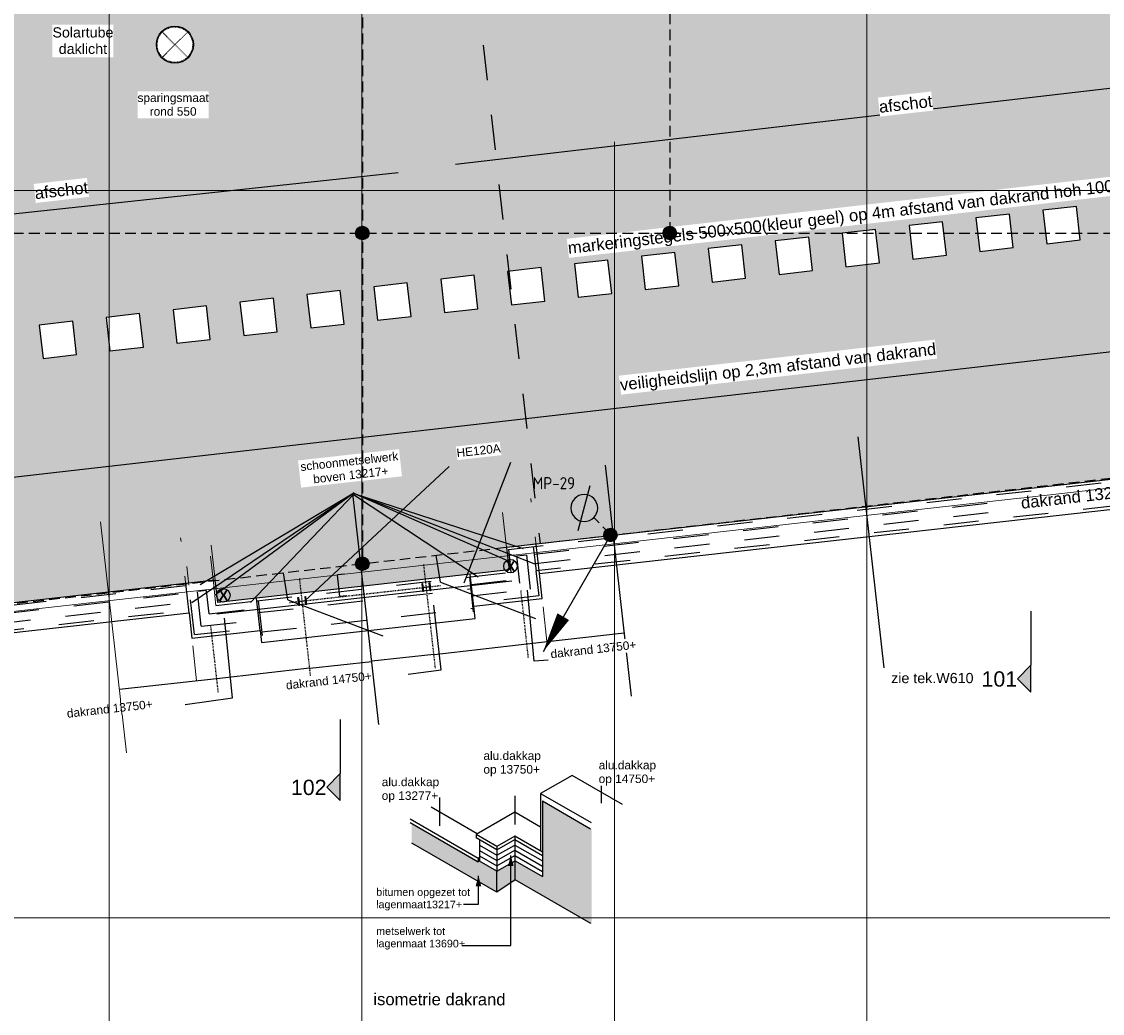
# Model space of a CAD drawing. Extents: x -38005 to 156061, y -31182 to 68140.
# Tile 32 of 48: x 71835 to 87883, y 1984 to 16711. Entities that reach past the tile are written whole.
import ezdxf
from ezdxf.enums import TextEntityAlignment as Align

# ---------------------------------------------------------------- set-up
doc = ezdxf.new("R2010")
doc.units = 0
doc.header["$LTSCALE"] = 50
doc.set_wipeout_variables(frame=1)
for name, pattern in [('HIDDEN2', [4.7625, 3.175, -1.5875]), ('STYLE_01', [0.41664, 0.20828, -0.20836]), ('STYLE_11', [5, 3.888855, -0.416718, 0.277786, -0.416641])]:
    doc.linetypes.add(name, pattern=pattern)
doc.layers.get('0').update_dxf_attribs({"linetype": 'CONTINUOUS'})
for name, color, linetype in [('AB$1A---_ATTRIB050', 8, 'CONTINUOUS'), ('AL$1A---_ALGEMEEN', 8, 'CONTINUOUS'), ('AM$1A---_ARCERING', 8, 'CONTINUOUS'), ('AT$1A---_TEKST025', 8, 'CONTINUOUS'), ('AT$1A---_TEKST035', 8, 'CONTINUOUS'), ('AT$1A---_TEKST100', 8, 'CONTINUOUS'), ('BOUWKUNDIG', 8, 'CONTINUOUS'), ('EL6121--', 3, 'CONTINUOUS')]:
    doc.layers.add(name, color=color, linetype=linetype)
doc.layers.add('stramienen', color=1, linetype='CONTINUOUS', lineweight=15)
doc.styles.add('Arial', font='ARIAL.TTF')
doc.styles.add('Arial (bold)', font='ARIALBD.TTF')
doc.styles.add('BURO-018', font='ISO.shx', dxfattribs={"height": 90})
doc.styles.add('ISO18', font='iso', dxfattribs={"height": 180})
doc.styles.get("Standard").update_dxf_attribs({"font": 'ISOCP'})
doc.dimstyles.new('VyA', dxfattribs={"dimtxt": 2.272868, "dimasz": 2.120801, "dimexe": 1.5, "dimexo": 1.59, "dimgap": 0.5, "dimtad": 1, "dimdec": 0, "dimzin": 11, "dimtxsty": 'Arial', "dimblk": 'VW_SLASH', "dimcen": 0, "dimdle": 1, "dimazin": 0, "dimtfac": 0.8, "dimtdec": 0, "dimtix": 1, "dimtmove": 0, "dimatfit": 0, "dimldrblk": 'VW_FILLEDARROW', "dimfxl": 0, "dimfrac": 2, "dimtolj": 1, "dimtzin": 11, "dimarcsym": 0})

# ---------------------------------------------------------------- blocks, each defined once
blk = doc.blocks.new('E00169')
at = {"color": 0, "linetype": 'Continuous'}
blk.add_line((0, 0), (-5, -8.66), dxfattribs=at)
at = {"color": 0, "const_width": 0.5}
blk.add_lwpolyline([(-0.25, 0, 1), (0.25, 0, 1)], format="xyb", close=True, dxfattribs=at)
at = {"color": 0, "linetype": 'Continuous'}
blk.add_lwpolyline([(-5, -8.66, 0, 1, 0), (-3.5, -6.062, 1, 1, 0)], format="xyseb", dxfattribs=at)
blk.add_circle((0, 0), 0.5, dxfattribs=at)
blk = doc.blocks.new('solatube 550')
at = {"color": 0}
blk.add_wipeout([(194, 194), (199, 190), (204, 185), (208, 180), (213, 174), (217, 169), (221, 164), (225, 158), (229, 153), (232, 147), (236, 141), (239, 136), (243, 130), (246, 124), (249, 118), (251, 111), (254, 105), (257, 99), (259, 93), (261, 86), (263, 80), (265, 73), (267, 67), (268, 60), (270, 54), (271, 47), (272, 40), (273, 34), (274, 27), (274, 20), (275, 13), (275, 7), (275, 0), (275, -7), (275, -13), (274, -20), (274, -27), (273, -34), (272, -40), (271, -47), (270, -54), (268, -60), (267, -67), (265, -73), (263, -80), (261, -86), (259, -93), (257, -99), (254, -105), (251, -111), (249, -118), (246, -124), (243, -130), (239, -136), (236, -141), (232, -147), (229, -153), (225, -158), (221, -164), (217, -169), (213, -174), (208, -180), (204, -185), (199, -190), (194, -194), (190, -199), (185, -204), (180, -208), (174, -213), (169, -217), (164, -221), (158, -225), (153, -229), (147, -232), (141, -236), (136, -239), (130, -243), (124, -246), (118, -249), (111, -251), (105, -254), (99, -257), (93, -259), (86, -261), (80, -263), (73, -265), (67, -267), (60, -268), (54, -270), (47, -271), (40, -272), (34, -273), (27, -274), (20, -274), (13, -275), (7, -275), (0, -275), (-7, -275), (-13, -275), (-20, -274), (-27, -274), (-34, -273), (-40, -272), (-47, -271), (-54, -270), (-60, -268), (-67, -267), (-73, -265), (-80, -263), (-86, -261), (-93, -259), (-99, -257), (-105, -254), (-111, -251), (-118, -249), (-124, -246), (-130, -243), (-136, -239), (-141, -236), (-147, -232), (-153, -229), (-158, -225), (-164, -221), (-169, -217), (-174, -213), (-180, -208), (-185, -204), (-190, -199), (-194, -194), (-199, -190), (-204, -185), (-208, -180), (-213, -174), (-217, -169), (-221, -164), (-225, -158), (-229, -153), (-232, -147), (-236, -141), (-239, -136), (-243, -130), (-246, -124), (-249, -118), (-251, -111), (-254, -105), (-257, -99), (-259, -93), (-261, -86), (-263, -80), (-265, -73), (-267, -67), (-268, -60), (-270, -54), (-271, -47), (-272, -40), (-273, -34), (-274, -27), (-274, -20), (-275, -13), (-275, -7), (-275, 0), (-275, 7), (-275, 13), (-274, 20), (-274, 27), (-273, 34), (-272, 40), (-271, 47), (-270, 54), (-268, 60), (-267, 67), (-265, 73), (-263, 80), (-261, 86), (-259, 93), (-257, 99), (-254, 105), (-251, 111), (-249, 118), (-246, 124), (-243, 130), (-239, 136), (-236, 141), (-232, 147), (-229, 153), (-225, 158), (-221, 164), (-217, 169), (-213, 174), (-208, 180), (-204, 185), (-199, 190), (-194, 194), (-190, 199), (-185, 204), (-180, 208), (-174, 213), (-169, 217), (-164, 221), (-158, 225), (-153, 229), (-147, 232), (-141, 236), (-136, 239), (-130, 243), (-124, 246), (-118, 249), (-111, 251), (-105, 254), (-99, 257), (-93, 259), (-86, 261), (-80, 263), (-73, 265), (-67, 267), (-60, 268), (-54, 270), (-47, 271), (-40, 272), (-34, 273), (-27, 274), (-20, 274), (-13, 275), (-7, 275), (0, 275), (7, 275), (13, 275), (20, 274), (27, 274), (34, 273), (40, 272), (47, 271), (54, 270), (60, 268), (67, 267), (73, 265), (80, 263), (86, 261), (93, 259), (99, 257), (105, 254), (111, 251), (118, 249), (124, 246), (130, 243), (136, 239), (141, 236), (147, 232), (153, 229), (158, 225), (164, 221), (169, 217), (174, 213), (180, 208), (185, 204), (190, 199)], dxfattribs=at).dxf.layer = 'AL$1A---_ALGEMEEN'
at = {"layer": 'AL$1A---_ALGEMEEN', "color": 0, "linetype": 'STYLE_01'}
for p, q in [((-187, -187), (187, 187)), ((187, -187), (-187, 187))]:
    blk.add_line(p, q, dxfattribs=at)
at = {"layer": 'AL$1A---_ALGEMEEN', "color": 0}
blk.add_circle((0, 0), 275, dxfattribs=at)
at = {"layer": 'AL$1A---_ALGEMEEN', "color": 0, "linetype": 'STYLE_01'}
blk.add_circle((0, 0), 265, dxfattribs=at)
blk = doc.blocks.new('drsnd pijl')
at = {"layer": 'AM$1A---_ARCERING', "linetype": 'Continuous', "lineweight": 0}
blk.add_hatch(color=256, dxfattribs=at).paths.add_polyline_path([(1005, 442), (200, 442), (0, 242), (-200, 442), (200, 442)])
at = {"layer": 'AL$1A---_ALGEMEEN', "color": 0}
blk.add_lwpolyline([(1005, 442), (200, 442), (0, 242), (-200, 442), (200, 442)], dxfattribs=at)
at = {"layer": 'AL$1A---_ALGEMEEN', "color": 0, "style": 'Arial'}
blk.add_attdef('peil', text='', height=227, rotation=90, dxfattribs=at).set_placement((170, -290), align=Align.BOTTOM_LEFT)
at = {"layer": 'AL$1A---_ALGEMEEN', "color": 0, "flags": 1}
blk.add_attdef('onderdeel', (-200, -700), '', height=227, dxfattribs=at)
blk = doc.blocks.new('VW_SLASH')
at = {"layer": 'AL$1A---_ALGEMEEN', "color": 0, "linetype": 'ByBlock', "lineweight": -2}
blk.add_line((0, 0), (-1, 0), dxfattribs=at)
at = {"layer": 'AL$1A---_ALGEMEEN', "color": 0, "linetype": 'ByBlock', "lineweight": 5}
blk.add_line((0.5, 0.5), (-0.5, -0.5), dxfattribs=at)
blk = doc.blocks.new('*D127')
at = {"layer": 'AL$1A---_ALGEMEEN', "color": 0, "lineweight": -2}
for p, q in [((22952, -21009), (24396, -20847)), ((24398, -20845), (24398, -20845)), ((22950, -21007), (22950, -21007))]:
    blk.add_line(p, q, dxfattribs=at)
at = {"layer": 'AL$1A---_ALGEMEEN', "color": 0, "lineweight": -2, "xscale": 2.12080078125, "yscale": 2.12080078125, "zscale": 2.12080078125}
for p, rotation in [((24398, -20846), 6.407550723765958), ((22950, -21009), 186.407550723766)]:
    blk.add_blockref('VW_SLASH', p, dxfattribs=dict(at, rotation=rotation))
at = {"layer": 'AT$1A---_TEKST025', "insert": (23671, -20902), "char_height": 2.27, "attachment_point": 5, "rotation": 6.4076, "style": 'Arial'}
blk.add_mtext('\\A1;72846', dxfattribs=at)
blk = doc.blocks.new('VW_FILLEDARROW')
at = {"layer": 'AL$1A---_ALGEMEEN', "color": 0, "lineweight": -2}
blk.add_solid([(0, 0), (0.5, 0.5), (0.5, -0.5)], dxfattribs=at)
blk = doc.blocks.new('HEA 120')
at = {"layer": 'AM$1A---_ARCERING', "linetype": 'Continuous', "lineweight": 0}
h = blk.add_hatch(color=256, dxfattribs=at)
edge = h.paths.add_edge_path()
edge.add_arc((14.5, -37), 12, 180, 270)
edge.add_line((14.5, -49), (60, -49))
edge.add_line((60, -49), (60, -57))
edge.add_line((60, -57), (-60, -57))
edge.add_line((-60, -57), (-60, -49))
edge.add_line((-60, -49), (-14.5, -49))
edge.add_arc((-14.5, -37), 12, 270, 360)
edge.add_line((-2.5, -37), (-2.5, 37))
edge.add_arc((-14.5, 37), 12, 0, 90)
edge.add_line((-14.5, 49), (-60, 49))
edge.add_line((-60, 49), (-60, 57))
edge.add_line((-60, 57), (60, 57))
edge.add_line((60, 57), (60, 49))
edge.add_line((60, 49), (14.5, 49))
edge.add_arc((14.5, 37), 12, 90, 180)
edge.add_line((2.5, 37), (2.5, -37))
at = {"layer": 'AL$1A---_ALGEMEEN', "color": 0, "flags": 128}
blk.add_lwpolyline([(2.5, -37, 0.4142136), (14.5, -49), (60, -49), (60, -57), (-60, -57), (-60, -49), (-14.5, -49, 0.4142136), (-2.5, -37), (-2.5, 37, 0.4142136), (-14.5, 49), (-60, 49), (-60, 57), (60, 57), (60, 49), (14.5, 49, 0.4142136), (2.5, 37)], format="xyb", close=True, dxfattribs=at)
blk = doc.blocks.new('*D128')
at = {"layer": 'AL$1A---_ALGEMEEN', "color": 0, "lineweight": -2}
for p, q in [((19728, -21371), (20646, -21268)), ((20648, -21266), (20648, -21266)), ((19726, -21369), (19726, -21369))]:
    blk.add_line(p, q, dxfattribs=at)
at = {"layer": 'AL$1A---_ALGEMEEN', "color": 0, "lineweight": -2, "xscale": 2.12080078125, "yscale": 2.12080078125, "zscale": 2.12080078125}
for p, rotation in [((20648, -21267), 6.407550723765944), ((19726, -21371), 186.407550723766)]:
    blk.add_blockref('VW_SLASH', p, dxfattribs=dict(at, rotation=rotation))
at = {"layer": 'AT$1A---_TEKST025', "insert": (20184, -21293), "char_height": 2.27, "attachment_point": 5, "rotation": 6.4076, "style": 'Arial'}
blk.add_mtext('\\A1;46375', dxfattribs=at)
blk = doc.blocks.new('*D129')
at = {"layer": 'AL$1A---_ALGEMEEN', "color": 0, "lineweight": -2}
for p, q in [((21568, -21164), (20650, -21267)), ((21569, -21162), (21569, -21162)), ((20648, -21266), (20648, -21266))]:
    blk.add_line(p, q, dxfattribs=at)
at = {"layer": 'AL$1A---_ALGEMEEN', "color": 0, "lineweight": -2, "xscale": 2.12080078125, "yscale": 2.12080078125, "zscale": 2.12080078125}
for p, rotation in [((21570, -21164), 6.407550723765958), ((20648, -21267), 186.407550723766)]:
    blk.add_blockref('VW_SLASH', p, dxfattribs=dict(at, rotation=rotation))
at = {"layer": 'AT$1A---_TEKST025', "insert": (21106, -21190), "char_height": 2.27, "attachment_point": 5, "rotation": 6.4076, "style": 'Arial'}
blk.add_mtext('\\A1;46375', dxfattribs=at)
blk = doc.blocks.new('*D130')
at = {"layer": 'AL$1A---_ALGEMEEN', "color": 0, "lineweight": -2}
for p, q in [((20236, -19973), (20137, -19984)), ((20174, -20305), (20139, -19986)), ((20273, -20296), (20173, -20307))]:
    blk.add_line(p, q, dxfattribs=at)
at = {"layer": 'AL$1A---_ALGEMEEN', "color": 0, "lineweight": -2, "xscale": 2.12080078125, "yscale": 2.12080078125, "zscale": 2.12080078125}
for p, rotation in [((20138, -19984), 96.40755072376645), ((20175, -20307), 276.4075507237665)]:
    blk.add_blockref('VW_SLASH', p, dxfattribs=dict(at, rotation=rotation))
at = {"layer": 'AT$1A---_TEKST025', "insert": (20182, -20142), "char_height": 2.27, "attachment_point": 5, "rotation": 276.4076, "style": 'Arial'}
blk.add_mtext('\\A1;16250', dxfattribs=at)
blk = doc.blocks.new('*D131')
at = {"layer": 'AL$1A---_ALGEMEEN', "color": 0, "lineweight": -2}
for p, q in [((21572, -21164), (22948, -21009)), ((22950, -21007), (22950, -21007)), ((21569, -21162), (21569, -21162))]:
    blk.add_line(p, q, dxfattribs=at)
at = {"layer": 'AL$1A---_ALGEMEEN', "color": 0, "lineweight": -2, "xscale": 2.12080078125, "yscale": 2.12080078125, "zscale": 2.12080078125}
for p, rotation in [((22950, -21009), 6.40755072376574), ((21570, -21164), 186.4075507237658)]:
    blk.add_blockref('VW_SLASH', p, dxfattribs=dict(at, rotation=rotation))
at = {"layer": 'AT$1A---_TEKST025', "insert": (22257, -21060), "char_height": 2.27, "attachment_point": 5, "rotation": 6.4076, "style": 'Arial'}
blk.add_mtext('\\A1;69454', dxfattribs=at)
blk = doc.blocks.new('*D132')
at = {"layer": 'AL$1A---_ALGEMEEN', "color": 0, "lineweight": -2}
for p, q in [((18344, -21526), (16900, -21688)), ((18346, -21528), (18346, -21527)), ((16898, -21690), (16898, -21690))]:
    blk.add_line(p, q, dxfattribs=at)
at = {"layer": 'AL$1A---_ALGEMEEN', "color": 0, "lineweight": -2, "xscale": 2.12080078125, "yscale": 2.12080078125, "zscale": 2.12080078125}
for p, rotation in [((18346, -21526), 6.407550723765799), ((16898, -21689), 186.4075507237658)]:
    blk.add_blockref('VW_SLASH', p, dxfattribs=dict(at, rotation=rotation))
at = {"layer": 'AT$1A---_TEKST025', "insert": (17619, -21581), "char_height": 2.27, "attachment_point": 5, "rotation": 6.4076, "style": 'Arial'}
blk.add_mtext('\\A1;72850', dxfattribs=at)
blk = doc.blocks.new('*D133')
at = {"layer": 'AL$1A---_ALGEMEEN', "color": 0, "lineweight": -2}
for p, q in [((19724, -21371), (18348, -21526)), ((19726, -21373), (19726, -21372)), ((18346, -21528), (18346, -21527))]:
    blk.add_line(p, q, dxfattribs=at)
at = {"layer": 'AL$1A---_ALGEMEEN', "color": 0, "lineweight": -2, "xscale": 2.12080078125, "yscale": 2.12080078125, "zscale": 2.12080078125}
for p, rotation in [((19726, -21371), 6.407550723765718), ((18346, -21526), 186.4075507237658)]:
    blk.add_blockref('VW_SLASH', p, dxfattribs=dict(at, rotation=rotation))
at = {"layer": 'AT$1A---_TEKST025', "insert": (19033, -21422), "char_height": 2.27, "attachment_point": 5, "rotation": 6.4076, "style": 'Arial'}
blk.add_mtext('\\A1;69450', dxfattribs=at)
blk = doc.blocks.new('tegel 500x500')
at = {"color": 0}
blk.add_wipeout([(-250, 250), (250, 250), (250, -250), (-250, -250)], dxfattribs=at).dxf.layer = 'AL$1A---_ALGEMEEN'
at = {"layer": 'AL$1A---_ALGEMEEN', "color": 0}
blk.add_lwpolyline([(-250, 250), (250, 250), (250, -250), (-250, -250)], close=True, dxfattribs=at)
blk = doc.blocks.new('Group-26')
at = {"layer": 'AL$1A---_ALGEMEEN', "color": 0, "xscale": -1, "rotation": 96.52000000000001}
for p in [(30889, -14791), (28902, -15018), (29895, -14904), (27908, -15132), (25921, -15359), (26915, -15245), (24928, -15472), (23934, -15586), (21947, -15813), (22941, -15699), (20954, -15926), (18967, -16154), (19960, -16040), (17973, -16267), (16980, -16381), (15986, -16494)]:
    blk.add_blockref('tegel 500x500', p, dxfattribs=at)
blk = doc.blocks.new('Group-45')
at = {"layer": 'AM$1A---_ARCERING', "linetype": 'Continuous', "lineweight": 0}
for points in [[(23911, -25127), (23911, -23762), (23180, -23341), (23180, -24747), (23911, -25168), (23911, -25112)], [(22506, -24697), (22506, -24385), (22777, -24229), (23911, -24884), (23911, -25167), (22777, -24513)]]:
    blk.add_hatch(color=256, dxfattribs=at).paths.add_polyline_path(points)
at = {"layer": 'AL$1A---_ALGEMEEN', "color": 0}
for p, q in [((22214, -23828), (21530, -23433)), ((22227, -24195), (21219, -23613)), ((21219, -23662), (22227, -24244)), ((22506, -24019), (22195, -23839)), ((22195, -23839), (22195, -23888)), ((22506, -24068), (22195, -23888)), ((22506, -24697), (21242, -23966)), ((22249, -23920), (22249, -24236)), ((22249, -23999), (22506, -24147)), ((22506, -24019), (22506, -24066)), ((22506, -24068), (22506, -24385)), ((22249, -24182), (22227, -24195)), ((22227, -24195), (22227, -24244)), ((22249, -24231), (22227, -24244)), ((22249, -24078), (22506, -24226)), ((22249, -24157), (22504, -24305)), ((22506, -24385), (22249, -24236)), ((22506, -24697), (22506, -24385)), ((22777, -24513), (22506, -24697)), ((23899, -25161), (22777, -24513))]:
    blk.add_line(p, q, dxfattribs=at)
blk.add_solid([(21242, -23966), (22506, -24697), (21241, -23675), (22506, -24385)], dxfattribs=at)
at = {"color": 0, "lineweight": 5}
blk.add_wipeout([(23183, -24152), (23183, -24103), (22771, -23866), (22771, -23915)], dxfattribs=at).dxf.layer = 'AL$1A---_ALGEMEEN'
at = {"layer": 'AL$1A---_ALGEMEEN', "color": 0}
for p, q in [((22771, -23506), (22195, -23839)), ((22771, -23866), (22506, -24019)), ((22771, -23866), (22771, -23915)), ((22505, -24148), (22771, -23995)), ((22506, -24068), (22771, -23915)), ((22771, -23915), (22771, -24232)), ((22504, -24305), (22770, -24151)), ((22506, -24226), (22771, -24073)), ((22506, -24385), (22777, -24229)), ((22777, -24229), (23180, -24462)), ((22777, -24513), (22777, -24229))]:
    blk.add_line(p, q, dxfattribs=at)
at = {"color": 0, "lineweight": 5}
blk.add_wipeout([(23156, -24093), (23156, -23325), (23154, -23324), (23154, -24092)], dxfattribs=at).dxf.layer = 'AL$1A---_ALGEMEEN'
at = {"layer": 'AL$1A---_ALGEMEEN', "color": 0}
for p, q in [((23154, -23230), (23154, -24087)), ((23180, -23341), (23180, -24102)), ((23180, -23341), (23895, -23753)), ((23154, -23728), (22771, -23506)), ((23183, -24103), (22771, -23866)), ((22771, -23915), (23183, -24152)), ((22771, -23995), (23182, -24232)), ((22770, -24151), (23181, -24389)), ((22771, -24073), (23181, -24310)), ((23183, -24103), (23183, -24463))]:
    blk.add_line(p, q, dxfattribs=at)
blk.add_lwpolyline([(24370, -23393), (23625, -22963), (23154, -23230), (23904, -23662)], dxfattribs=at)
blk = doc.blocks.new('Group-46')
at = {"layer": 'AL$1A---_ALGEMEEN', "color": 0}
blk.add_blockref('Group-45', (0, 0), dxfattribs=at)
at = {"color": 0, "linetype": 'Continuous'}
blk.add_wipeout([(20671, -26432), (22631, -26436), (22632, -26152), (20671, -26148)], dxfattribs=at).dxf.layer = 'AL$1A---_ALGEMEEN'
at = {"layer": 'AL$1A---_ALGEMEEN', "color": 0}
for p, q in [((24051, -23033), (24051, -23372)), ((22773, -23263), (22773, -23692)), ((22711, -25486), (22711, -24150))]:
    blk.add_line(p, q, dxfattribs=at)
blk.add_solid([(22711, -24150), (22754, -24309), (22669, -24309)], dxfattribs=at)
at = {"layer": 'AT$1A---_TEKST100', "insert": (20671, -26196), "char_height": 176.78, "attachment_point": 1, "rotation": 359.8821, "line_spacing_factor": 0.967741, "style": 'Arial'}
blk.add_mtext('{\\C256;\\lisometrie dakrand}', dxfattribs=at)
at = {"color": 0, "linetype": 'Continuous'}
for points in [[(22305, -22976), (23206, -22976), (23206, -22570), (22305, -22570)], [(20795, -23366), (21696, -23366), (21696, -22960), (20795, -22960)], [(20712, -24971), (22150, -24973), (22151, -24608), (20713, -24605)], [(20712, -25551), (22031, -25553), (22032, -25188), (20713, -25185)]]:
    blk.add_wipeout(points, dxfattribs=at).dxf.layer = 'AL$1A---_ALGEMEEN'
at = {"layer": 'AL$1A---_ALGEMEEN', "color": 0}
for p, q in [((21651, -23292), (21651, -23712)), ((22231, -24872), (22231, -24452)), ((22011, -24872), (22231, -24872)), ((21991, -25486), (22711, -25486))]:
    blk.add_line(p, q, dxfattribs=at)
blk.add_solid([(22231, -24452), (22274, -24611), (22189, -24611)], dxfattribs=at)
at = {"layer": 'AT$1A---_TEKST100', "char_height": 126.27, "attachment_point": 1, "line_spacing_factor": 0.967741, "style": 'Arial'}
for s, insert in [('{\\C256;\\lalu.dakkap \\Pop 13750+}', (22305, -22605)), ('{\\C256;\\lalu.dakkap \\Pop 13277+}', (20795, -22995))]:
    blk.add_mtext(s, dxfattribs=dict(at, insert=insert))
at = {"layer": 'AT$1A---_TEKST100', "char_height": 113.64, "attachment_point": 1, "rotation": 359.8821, "line_spacing_factor": 0.967741, "style": 'Arial'}
for s, insert in [('{\\C256;\\lbitumen opgezet tot \\Plagenmaat13217+}', (20713, -24636)), ('{\\C256;\\lmetselwerk tot \\Plagenmaat 13690+}', (20713, -25216))]:
    blk.add_mtext(s, dxfattribs=dict(at, insert=insert))
at = {"color": 0, "linetype": 'Continuous'}
blk.add_wipeout([(24016, -23116), (24917, -23116), (24917, -22710), (24016, -22710)], dxfattribs=at).dxf.layer = 'AL$1A---_ALGEMEEN'
at = {"layer": 'AT$1A---_TEKST100', "insert": (24016, -22745), "char_height": 126.27, "attachment_point": 1, "line_spacing_factor": 0.967741, "style": 'Arial'}
blk.add_mtext('{\\C256;\\lalu.dakkap \\Pop 14750+}', dxfattribs=at)
blk = doc.blocks.new('21x_zaagwerk')
at = {"layer": 'AL$1A---_ALGEMEEN', "color": 0}
blk.add_circle((0, 0), 100, dxfattribs=at)
at = {"layer": 'AT$1A---_TEKST100', "insert": (-68, 74), "char_height": 151.52, "attachment_point": 1, "line_spacing_factor": 0.967741, "style": 'Arial (bold)'}
blk.add_mtext('{\\C256;\\lX}', dxfattribs=at)
blk = doc.blocks.new('030201')
at = {"color": 0, "const_width": 0.5}
blk.add_lwpolyline([(-0.25, 0, 1), (0.25, 0, 1)], format="xyb", close=True, dxfattribs=at)
at = {"color": 0, "linetype": 'Continuous'}
blk.add_circle((0, 0), 0.5, dxfattribs=at)
at = {"color": 0, "linetype": 'Continuous', "style": 'BURO-018', "flags": 1}
blk.add_attdef('E_MATCODE', text='', height=1.8, dxfattribs=at).set_placement((0, 0), align=Align.MIDDLE)
blk = doc.blocks.new('E00438')
at = {"color": 0, "linetype": 'Continuous'}
blk.add_line((-0.866, -1.5), (0.866, 1.5), dxfattribs=at)
at = {"color": 0}
blk.add_circle((0, 0), 1, dxfattribs=at)
at = {"color": 0, "linetype": 'Continuous', "style": 'BURO-018', "flags": 1}
blk.add_attdef('E_MATCODE', text='', height=1.8, dxfattribs=at).set_placement((0, 0), align=Align.MIDDLE)
blk = doc.blocks.new('E00437')
at = {"color": 0}
for q in [(5.801, 6.538), (0, 0)]:
    blk.add_line((2.027, 0), q, dxfattribs=at)
at = {"color": 0, "linetype": 'Continuous', "style": 'BURO-018', "flags": 1}
blk.add_attdef('E_MATCODE', text='', height=1.8, dxfattribs=at).set_placement((0, 0), align=Align.MIDDLE)
blk = doc.blocks.new('Group-25')
at = {"layer": 'AL$1A---_ALGEMEEN', "color": 0}
for p, q in [((28252.9629, -21361.9028), (27867.9432, -17933.4542)), ((24503.0351, -21783.025), (24118.0154, -18354.5764)), ((18347.3564, -20562.3651), (22727.9943, -20070.4132))]:
    blk.add_line(p, q, dxfattribs=at)
at = {"layer": 'AL$1A---_ALGEMEEN', "color": 0, "linetype": 'Continuous'}
blk.add_line((20753.1073, -22204.1472), (20368.0877, -18775.6986), dxfattribs=at)
at = {"layer": 'AL$1A---_ALGEMEEN', "color": 0, "lineweight": 5}
blk.add_line((17003.1795, -22625.2694), (16618.1599, -19196.8208), dxfattribs=at)
at = {"layer": 'AL$1A---_ALGEMEEN', "color": 0, "linetype": 'STYLE_01'}
for p, q in [((21592.7577, -21369.9648), (21419.8655, -19830.4276)), ((19749.3455, -21576.9826), (19576.4533, -20037.4454)), ((19423.1244, -20393.7562), (21673.0308, -20141.0885)), ((22972.8084, -21215.1916), (22862.6123, -20217.4454)), ((18369.0223, -21731.9948), (18257.0202, -20734.6599))]:
    blk.add_line(p, q, dxfattribs=at)
at = {"layer": 'AL$1A---_ALGEMEEN', "color": 0, "rotation": 96.40999999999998}
for p in [(21457.4717, -20165.2961), (19614.0595, -20372.3139)]:
    blk.add_blockref('HEA 120', p, dxfattribs=at)
at = {"layer": 'AL$1A---_ALGEMEEN', "color": 0}
for p1, p2, distance, override, picture, middle in [((20274.3007, -20295.6522), (20238.0308, -19972.6824), 100.3124, {"dimtxt": 2.272868, "dimgap": 25, "dimlfac": 50, "dimpost": '<>', "dimtxsty": 'Arial', "dimtmove": 2}, '*D130', (20182.477, -20142.4426)), ((22950.0262, -21008.9149), (24397.8421, -20846.3232), 0, {"dimtxt": 2.272868, "dimgap": 25, "dimlfac": 50, "dimpost": '<>', "dimtxsty": 'Arial', "dimtmove": 2}, '*D127', (23671.0146, -20901.622)), ((21569.6205, -21163.9365), (22950.0262, -21008.9149), 0, {"dimtxt": 2.272868, "dimgap": 25, "dimlfac": 50, "dimpost": '<>', "dimtxsty": 'Arial', "dimtmove": 2}, '*D131', (22256.9038, -21060.4287)), ((21569.6205, -21163.9365), (20647.9144, -21267.4454), 0, {"dimtxt": 2.272868, "dimgap": 25, "dimdec": 1, "dimlfac": 50, "dimpost": '<>', "dimtxsty": 'Arial', "dimtmove": 2}, '*D129', (21105.8478, -21189.6931)), ((19726.2082, -21370.9543), (20647.9144, -21267.4454), 0, {"dimtxt": 2.272868, "dimgap": 25, "dimdec": 1, "dimlfac": 50, "dimpost": '<>', "dimtxsty": 'Arial', "dimtmove": 2}, '*D128', (20184.1417, -21293.202)), ((19726.2082, -21370.9543), (18345.885, -21525.9665), 0, {"dimtxt": 2.272868, "dimgap": 25, "dimlfac": 50, "dimpost": '<>', "dimtxsty": 'Arial', "dimtmove": 2}, '*D133', (19033.1271, -21422.4633)), ((18345.885, -21525.9665), (16897.9866, -21688.5676), 0, {"dimtxt": 2.272868, "dimgap": 25, "dimlfac": 50, "dimpost": '<>', "dimtxsty": 'Arial', "dimtmove": 2}, '*D132', (17619.0163, -21581.27))]:
    dim = blk.add_aligned_dim(p1=p1, p2=p2, distance=distance, dimstyle='VyA', override=override, dxfattribs=at)
    dim.commit()
    dim.dimension.update_dxf_attribs({"geometry": picture, "text_midpoint": middle})
blk = doc.blocks.new('200254 W 213 09-03-2007')
at = {"layer": 'AM$1A---_ARCERING', "linetype": 'Continuous', "lineweight": 0}
blk.add_hatch(color=9, dxfattribs=at).paths.add_polyline_path([(20519.87, 3945.85), (20519.87, 3526.05), (20168.06, 3525.49), (19424.07, 3526.05), (19424.07, 3945.85), (19233.75, 3945.85), (19233.75, 3346.25), (18987.13, 3346.24), (18987.13, 3267.64), (18955.33, 3267.64), (18955.33, 3009.54), (19478.27, 3068.27), (19479.08, 3061.62), (19565.7, 3071.35), (19564.89, 3078), (19997.73, 3126.6), (19997.29, 3130.53), (20095.18, 3141.59), (20095.64, 3137.6), (20528.41, 3186.2), (20529.15, 3179.54), (20615.71, 3189.27), (20614.96, 3195.92), (21016.33, 3240.99), (21016.33, 3945.85), (20717.81, 3945.85), (20717.81, 3736.65), (20608.05, 3736.65), (20608.05, 3945.85)])
blk.add_wipeout([(21025.13, 3954.65), (21025.13, 3233.13), (20624.68, 3188.16), (20625.52, 3180.71), (20605.21, 3178.43), (20605.62, 3174.85), (20542.15, 3167.72), (20541.78, 3171.3), (20521.47, 3169.02), (20520.64, 3176.48), (20087.84, 3127.87), (20087.4, 3131.85), (20007.01, 3122.82), (20007.46, 3118.85), (19987.91, 3116.65), (19987.91, 3125.5), (19997.73, 3126.6), (19997.3, 3130.58), (20095.18, 3141.59), (20095.64, 3137.6), (20528.41, 3186.2), (20529.15, 3179.54), (20615.71, 3189.27), (20614.96, 3195.92), (21016.33, 3240.99), (21016.32, 3945.85), (20519.87, 3945.85), (20519.87, 3526.05), (20511.07, 3526.05), (19987.91, 3526.05), (19987.91, 3534.85), (20511.07, 3534.85), (20511.07, 3954.65)]).dxf.layer = 'AL$1A---_ALGEMEEN'
at = {"layer": 'AL$1A---_ALGEMEEN'}
for p, q in [((20804.95, 3333.44), (20599.73, 3309.61)), ((20421.95, 3289.98), (20582.73, 3307.22)), ((20624.68, 3188.16), (20623.7, 3196.9)), ((20605.61, 3174.85), (20604.14, 3187.97)), ((20520.64, 3176.48), (20519.66, 3185.22)), ((20541.78, 3171.3), (20540.72, 3180.85))]:
    blk.add_line(p, q, dxfattribs=at)
at = {"layer": 'AL$1A---_ALGEMEEN', "linetype": 'STYLE_01'}
for p, q in [((20615.51, 3195.34), (21016.99, 3240.43)), ((20623.12, 3193.96), (21019.21, 3238.44)), ((20616.27, 3188.53), (20615.57, 3195.35)), ((20618.04, 3193.39), (20620.97, 3193.72)), ((20622.02, 3183.49), (20620.97, 3193.7)), ((20622.87, 3196.17), (20623.69, 3188.9)), ((20618.84, 3185.28), (20618.01, 3193.39)), ((20540.81, 3180.05), (20604.23, 3187.18)), ((20603.9, 3187.14), (20605.29, 3174.81)), ((20095.23, 3136.91), (20527.87, 3185.5)), ((20522.27, 3170.02), (20520.62, 3184.69)), ((20093.08, 3134.44), (20520.87, 3182.48)), ((20524.26, 3172.52), (20523.11, 3182.73)), ((20525.82, 3183.11), (20523.24, 3182.8)), ((20526.63, 3176.19), (20525.79, 3183.04)), ((20541.2, 3176.56), (20604.62, 3183.68)), ((20088.64, 3128.87), (20521.43, 3177.47)), ((20090.63, 3131.37), (20521.18, 3179.72)), ((20541.16, 3180.09), (20542.54, 3167.77)), ((20604.8, 3179.29), (20605.11, 3179.32)), ((20524.26, 3172.52), (20541.44, 3174.44)), ((20522.27, 3170.02), (20542.05, 3172.24))]:
    blk.add_line(p, q, dxfattribs=at)
at = {"layer": 'AL$1A---_ALGEMEEN', "flags": 128}
for points in [[(19574.68, 3070.24), (20007.46, 3118.85), (20007.01, 3122.82), (20087.4, 3131.85), (20087.84, 3127.87), (20520.64, 3176.48), (20521.47, 3169.02), (20541.78, 3171.3), (20542.15, 3167.72), (20605.62, 3174.85), (20605.21, 3178.43), (20625.52, 3180.71), (20624.68, 3188.16), (21025.13, 3233.13), (21025.13, 3954.65), (20511.07, 3954.65), (20511.07, 3534.85), (19432.87, 3534.85)], [(19424.07, 3526.05), (20511.07, 3526.05), (20519.87, 3526.05), (20519.87, 3945.85), (21016.32, 3945.85), (21016.33, 3240.99), (20614.96, 3195.92), (20615.71, 3189.27), (20529.15, 3179.54), (20528.41, 3186.2), (20095.64, 3137.6), (20095.18, 3141.59), (19997.3, 3130.58), (19997.73, 3126.6), (19564.95, 3078.01)]]:
    blk.add_lwpolyline(points, dxfattribs=at)
at = {"layer": 'AL$1A---_ALGEMEEN', "linetype": 'STYLE_01'}
for points in [[(20623.45, 3191.18), (21021.99, 3235.97), (21021.99, 3951.49), (21012.15, 3951.49)], [(20623.68, 3188.95), (20624.52, 3181.5), (20604.79, 3179.28)], [(20604.53, 3181.53), (20604.53, 3181.53), (20622.02, 3183.49), (20622.02, 3183.49)]]:
    blk.add_lwpolyline(points, dxfattribs=at)
at = {"layer": 'AL$1A---_ALGEMEEN'}
for points in [[(20627.33, 3162.44), (20623.12, 3162.13), (20621.14, 3183.27)], [(20585.73, 3158.33), (20595.52, 3159.55), (20593.36, 3178.73)], [(20519.46, 3149.3), (20533.53, 3151.3), (20531.13, 3174.9)]]:
    blk.add_lwpolyline(points, dxfattribs=at)
at = {"layer": 'AL$1A---_ALGEMEEN', "xscale": 0.02, "yscale": 0.02, "zscale": 0.02}
blk.add_blockref('Group-25', (20161.97, 3587.45), dxfattribs=at)
at = {"layer": 'AL$1A---_ALGEMEEN'}
ref = blk.add_blockref('drsnd pijl', (20556.7, 3124.75), dxfattribs=dict(at, xscale=-0.02, yscale=0.02, zscale=0.02, rotation=270))
ref.add_attrib('peil', '102', dxfattribs={"layer": 'AB$1A---_ATTRIB050', "height": 4.546, "style": 'Arial'}).set_placement((20550.89, 3121.03), align=Align.BOTTOM_LEFT)
at = {"layer": 'AL$1A---_ALGEMEEN', "xscale": 0.02, "yscale": 0.02, "zscale": 0.02, "rotation": 90}
blk.add_blockref('solatube 550', (20516.45, 3345.23), dxfattribs=at)
at = {"layer": 'AL$1A---_ALGEMEEN', "linetype": 'STYLE_01'}
blk.add_lwpolyline([(20511.97, 3953.75), (21024.25, 3953.75), (21024.25, 3233.95), (20623.68, 3188.95), (20623.68, 3188.95)], dxfattribs=at)
at = {"layer": 'AL$1A---_ALGEMEEN', "xscale": 0.02, "yscale": 0.02, "zscale": 0.02}
blk.add_blockref('Group-26', (20161.97, 3587.45), dxfattribs=at)
at = {"layer": 'AL$1A---_ALGEMEEN', "linetype": 'STYLE_01'}
for p, q in [((20581.94, 3572.72), (20624.88, 3197.04)), ((20604.23, 3187.18), (20616.27, 3188.53)), ((20604.48, 3184.93), (20616.53, 3186.28)), ((20526.63, 3176.19), (20541.06, 3177.81)), ((20528.64, 3178.69), (20540.81, 3180.05)), ((20542.2, 3170.81), (20604.95, 3177.85))]:
    blk.add_line(p, q, dxfattribs=at)
at = {"layer": 'AL$1A---_ALGEMEEN'}
for p, q in [((20569.68, 3212.18), (20521.46, 3179.48)), ((20569.13, 3211.74), (20523.98, 3184.79)), ((20569.68, 3212.18), (20528.55, 3181.85)), ((20569.53, 3211.68), (20538.91, 3179.57)), ((20569.28, 3212.13), (20623.55, 3190.94)), ((20569.28, 3212.13), (20616.1, 3191.69)), ((20569.53, 3211.68), (20606.51, 3187.16)), ((20569.91, 3211.83), (20619.91, 3195.57))]:
    blk.add_line(p, q, dxfattribs=at)
at = {"layer": 'AL$1A---_ALGEMEEN', "linetype": 'STYLE_01', "lineweight": 5}
for p, q in [((20626.94, 3167.98), (20622.16, 3210.48)), ((20614.94, 3195.91), (20613.42, 3209.5)), ((20522.91, 3156.3), (20518.14, 3198.8)), ((20528.41, 3186.2), (20526.88, 3199.78)), ((20527.87, 3185.54), (20526.99, 3193.33)), ((20520.63, 3184.69), (20520, 3190.3)), ((20528.64, 3178.69), (20527.87, 3185.5))]:
    blk.add_line(p, q, dxfattribs=at)
at = {"layer": 'AL$1A---_ALGEMEEN'}
blk.add_lwpolyline([(20557.97, 3487.95), (19385.97, 3487.95), (19385.97, 3907.75), (19271.95, 3907.75), (19271.95, 3307.75), (19025.23, 3307.75), (19025.23, 3280.7), (18993.13, 3280.7), (18993.13, 3048.07), (20978.25, 3275.06), (20978.25, 3907.75), (20759.97, 3907.75), (20760.09, 3702.45), (20557.97, 3702.45)], close=True, dxfattribs=at)
at = {"layer": 'AL$1A---_ALGEMEEN', "xscale": 0.02, "yscale": 0.02, "zscale": 0.02}
for p in [(20616.09, 3190.36), (20530.82, 3181.7)]:
    blk.add_blockref('21x_zaagwerk', p, dxfattribs=at)
at = {"layer": 'AL$1A---_ALGEMEEN'}
ref = blk.add_blockref('drsnd pijl', (20761.79, 3156.93), dxfattribs=dict(at, xscale=-0.02, yscale=0.02, zscale=0.02, rotation=270))
ref.add_attrib('peil', '101', dxfattribs={"layer": 'AB$1A---_ATTRIB050', "height": 4.546, "style": 'Arial'}).set_placement((20755.98, 3153.22), align=Align.BOTTOM_LEFT)
at = {"layer": 'AT$1A---_TEKST035', "insert": (20741.38, 3157.11), "char_height": 3.0305, "attachment_point": 5, "line_spacing_factor": 0.967741, "style": 'Arial'}
blk.add_mtext('{\\C256;\\lzie tek.W610}', dxfattribs=at)
at = {"layer": 'AL$1A---_ALGEMEEN', "xscale": 0.02, "yscale": 0.02, "zscale": 0.02}
blk.add_blockref('Group-46', (20161.97, 3587.45), dxfattribs=at)
at = {"linetype": 'Continuous'}
for points in [[(20480.07, 3341.48), (20498.19, 3341.48), (20498.19, 3351.21), (20480.07, 3351.21)], [(20505.35, 3323.3), (20526.51, 3323.3), (20526.51, 3331.41), (20505.35, 3331.41)], [(20633.47, 3281.91), (20806.39, 3301.67), (20805.75, 3307.32), (20632.83, 3287.55)], [(20648.98, 3241.28), (20742.8, 3252), (20742.15, 3257.64), (20648.33, 3246.92)], [(20600.34, 3221.86), (20613.38, 3223.32), (20612.93, 3227.35), (20599.89, 3225.89)], [(20553.93, 3213.68), (20583.9, 3217.04), (20583, 3225.11), (20553.02, 3221.74)], [(20768.02, 3206.22), (20803.61, 3210.21), (20802.97, 3215.86), (20767.39, 3211.86)], [(20628.23, 3162.14), (20653.65, 3165), (20653.2, 3169.03), (20627.78, 3166.18)], [(20549.65, 3152.89), (20575.07, 3155.74), (20574.62, 3159.77), (20549.2, 3156.92)], [(20484.6, 3144.49), (20510.01, 3147.34), (20509.56, 3151.37), (20484.14, 3148.52)]]:
    blk.add_wipeout(points, dxfattribs=at).dxf.layer = 'AL$1A---_ALGEMEEN'
for points in [[(20725.88, 3323.86), (20741.68, 3325.67), (20741.03, 3331.31), (20725.23, 3329.5)], [(20475.15, 3298.22), (20490.95, 3300.03), (20490.31, 3305.67), (20474.51, 3303.86)]]:
    blk.add_wipeout(points).dxf.layer = 'AL$1A---_ALGEMEEN'
at = {"layer": 'AL$1A---_ALGEMEEN'}
for p, q in [((20554.99, 3180.08), (20597.91, 3219.95)), ((20602.36, 3185.4), (20616.17, 3221.21))]:
    blk.add_line(p, q, dxfattribs=at)
at = {"layer": 'stramienen', "linetype": 'STYLE_11', "ltscale": 50}
for p, q in [((20571.95, 2695.43), (20571.95, 4240.03)), ((20721.95, 2695.43), (20721.95, 4240.03)), ((20496.95, 2737.41), (20496.95, 3963.01)), ((20646.95, 2737.41), (20646.95, 3316.41)), ((18923.73, 3301.95), (21069.22, 3301.95)), ((18888.74, 2999.55), (21031.95, 3240.24)), ((20502.03, 3134.94), (20494.33, 3203.51)), ((18923.73, 3085.95), (21069.72, 3085.95))]:
    blk.add_line(p, q, dxfattribs=at)
at = {"layer": 'AT$1A---_TEKST025', "insert": (20515.93, 3330.73), "char_height": 2.5254, "attachment_point": 2, "line_spacing_factor": 0.967741, "style": 'Arial'}
blk.add_mtext('{\\C256;\\lsparingsmaat\\Prond 550}', dxfattribs=at)
at = {"layer": 'AT$1A---_TEKST025', "char_height": 2.5254, "line_spacing_factor": 0.967741, "style": 'Arial'}
for s, insert, attachment_point, rotation in [('{\\C256;\\lHE120A}', (20606.49, 3225.94), 2, 6.41), ('{\\C256;\\lschoonmetselwerk \\Pboven 13217+}', (20568.09, 3222.74), 2, 6.41), ('{\\C256;\\ldakrand 13750+}', (20627.86, 3165.5), 1, 6.4021), ('{\\C256;\\ldakrand 14750+}', (20549.28, 3156.24), 1, 6.4021), ('{\\C256;\\ldakrand 13750+}', (20484.22, 3147.84), 1, 6.4021)]:
    blk.add_mtext(s, dxfattribs=dict(at, insert=insert, attachment_point=attachment_point, rotation=rotation))
at = {"layer": 'AT$1A---_TEKST035', "insert": (20489.13, 3350.39), "char_height": 3.0305, "attachment_point": 2, "line_spacing_factor": 0.967741, "style": 'Arial'}
blk.add_mtext('{\\C256;\\lSolartube\\Pdaklicht}', dxfattribs=at)
at = {"layer": 'AT$1A---_TEKST035', "char_height": 3.5356, "line_spacing_factor": 0.967741, "style": 'Arial'}
for s, insert, attachment_point, rotation in [('{\\C256;\\lafschot}', (20733.45, 3327.59), 5, 6.52), ('{\\C256;\\lafschot}', (20482.73, 3301.95), 5, 6.52), ('{\\C256;\\lmarkeringstegels 500x500(kleur geel) op 4m afstand van dakrand hoh 1000mm}', (20632.94, 3286.6), 1, 6.52), ('{\\C256;\\lveiligheidslijn op 2,3m afstand van dakrand}', (20648.44, 3245.97), 1, 6.52), ('{\\C256;\\ldakrand 13277+}', (20767.5, 3210.91), 1, 6.41)]:
    blk.add_mtext(s, dxfattribs=dict(at, insert=insert, attachment_point=attachment_point, rotation=rotation))

msp = doc.modelspace()

# ---------------------------------------------------------------- block references
at = {"layer": 'BOUWKUNDIG', "xscale": 50, "yscale": 50, "zscale": 50}
msp.add_blockref('200254 W 213 09-03-2007', (-951711, -150893), dxfattribs=at)

# ---------------------------------------------------------------- next in the draw order: linework, layer by layer
at = {"layer": 'EL6121--', "color": 5, "linetype": 'HIDDEN2'}
for p, q in [((81459, 21593), (81459, 13571)), ((76895, 18201), (76895, 8661)), ((9794, 13571), (99218, 13571)), ((-4172, -610), (99218, 11214)), ((80578, 9099), (80330, 9346))]:
    msp.add_line(p, q, dxfattribs=at)

# ---------------------------------------------------------------- next in the draw order: block references
at = {"layer": 'EL6121--', "zscale": 200}
for name, p, xscale, yscale, rotation in [('030201', (76895, 13571), 200, 200, 270), ('030201', (81459, 13571), 200, 200, 270), ('E00437', (77992, 8787), 199.9999999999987, 200.0000000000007, 279.1504876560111), ('E00437', (75724, 8527), 199.9999999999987, 200.0000000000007, 279.150487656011), ('030201', (76895, 8661), 200, 200, 270)]:
    msp.add_blockref(name, p, dxfattribs=dict(at, xscale=xscale, yscale=yscale, rotation=rotation))
at = {"layer": 'EL6121--'}
ref = msp.add_blockref('E00438', (80189, 9488), dxfattribs=dict(at, xscale=-200.0000000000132, yscale=200, zscale=200, rotation=315))
ref.add_attrib('E_MATCODE', 'MP-29', dxfattribs={"layer": '0', "color": 1, "linetype": 'Continuous', "height": 180, "style": 'ISO18'}).set_placement((79739, 9857), align=Align.MIDDLE)
at = {"layer": 'EL6121--', "xscale": 200, "yscale": 200, "zscale": 200}
msp.add_blockref('E00169', (80578, 9087), dxfattribs=at)

doc.saveas('drawing.dxf')
